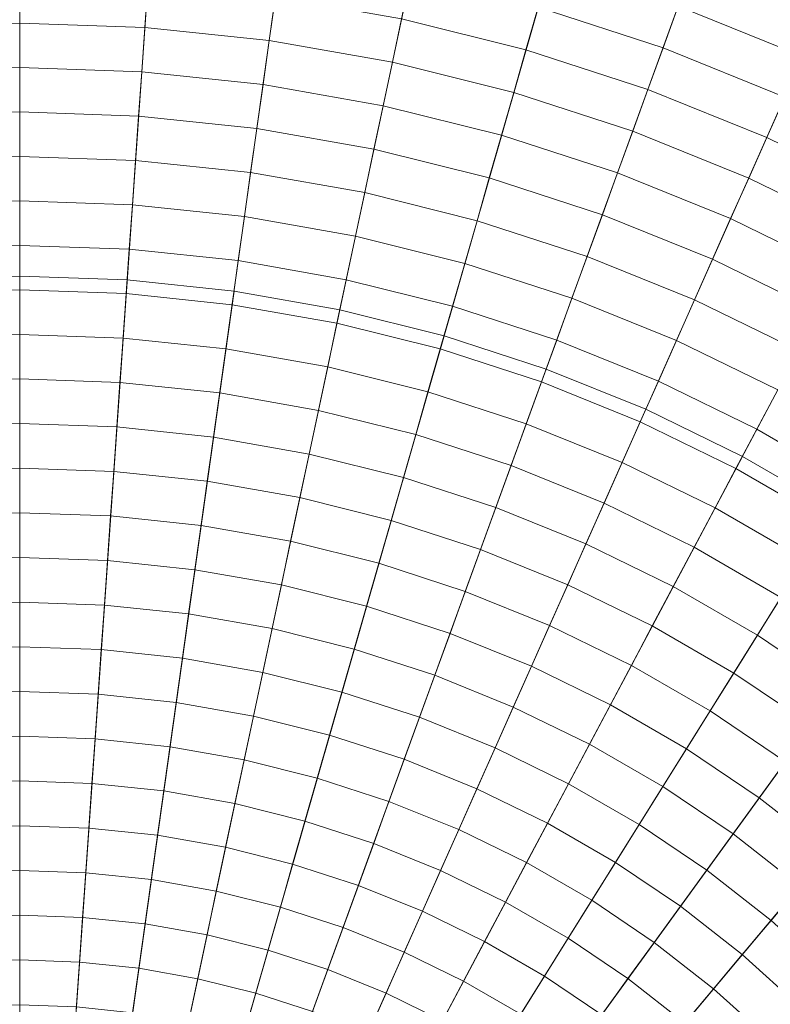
# Model space of a CAD drawing. Header units: centimetres. Extents: x -3.01 to 4.18, y -6.48 to 0.72.
# Tile 242 of 256: x 0.59 to 1.07, y -2.35 to -1.72. Entities that reach past the tile are written whole.
import ezdxf

# ---------------------------------------------------------------- set-up
doc = ezdxf.new("R2010")
doc.units = ezdxf.units.CM
doc.header["$LTSCALE"] = 2.54
doc.layers.add('Lucido design-1', color=7, linetype='Continuous')

# ---------------------------------------------------------------- blocks, each defined once
blk = doc.blocks.new('Gruppo-1')
at = {"color": 142, "linetype": 'Continuous', "lineweight": 9}
for points in [[(0.58636, -1.88146, -14.60843), (0.51664, -1.8839, -14.60843), (0.58636, -2.8809, -14.60843), (0.58636, -1.88146, -14.60843)], [(0.58636, -1.88146, -13.70118), (0.51664, -1.8839, -13.70118), (0.51664, -1.8839, -14.60843), (0.58636, -1.88146, -14.60843), (0.58636, -1.88146, -13.70118)], [(0.58636, -2.8809, -13.70118), (0.51664, -1.8839, -13.70118), (0.58636, -1.88146, -13.70118), (0.58636, -2.8809, -13.70118)], [(0.65608, -1.8839, -14.60843), (0.58636, -1.88146, -14.60843), (0.58636, -2.8809, -14.60843), (0.65608, -1.8839, -14.60843)], [(0.65608, -1.8839, -13.70118), (0.58636, -1.88146, -13.70118), (0.58636, -1.88146, -14.60843), (0.65608, -1.8839, -14.60843), (0.65608, -1.8839, -13.70118)], [(0.58636, -2.8809, -13.70118), (0.58636, -1.88146, -13.70118), (0.65608, -1.8839, -13.70118), (0.58636, -2.8809, -13.70118)], [(0.72546, -1.89119, -14.60843), (0.65608, -1.8839, -14.60843), (0.58636, -2.8809, -14.60843), (0.72546, -1.89119, -14.60843)], [(0.58636, -2.8809, -13.70118), (0.65608, -1.8839, -13.70118), (0.72546, -1.89119, -13.70118), (0.58636, -2.8809, -13.70118)], [(0.72546, -1.89119, -13.70118), (0.65608, -1.8839, -13.70118), (0.65608, -1.8839, -14.60843), (0.72546, -1.89119, -14.60843), (0.72546, -1.89119, -13.70118)], [(0.79416, -1.9033, -14.60843), (0.72546, -1.89119, -14.60843), (0.58636, -2.8809, -14.60843), (0.79416, -1.9033, -14.60843)], [(0.58636, -2.8809, -13.70118), (0.72546, -1.89119, -13.70118), (0.79416, -1.9033, -13.70118), (0.58636, -2.8809, -13.70118)], [(0.79416, -1.9033, -13.70118), (0.72546, -1.89119, -13.70118), (0.72546, -1.89119, -14.60843), (0.79416, -1.9033, -14.60843), (0.79416, -1.9033, -13.70118)], [(0.86184, -1.92018, -14.60843), (0.79416, -1.9033, -14.60843), (0.58636, -2.8809, -14.60843), (0.86184, -1.92018, -14.60843)], [(0.58636, -2.8809, -13.70118), (0.79416, -1.9033, -13.70118), (0.86184, -1.92018, -13.70118), (0.58636, -2.8809, -13.70118)], [(0.86184, -1.92018, -13.70118), (0.79416, -1.9033, -13.70118), (0.79416, -1.9033, -14.60843), (0.86184, -1.92018, -14.60843), (0.86184, -1.92018, -13.70118)], [(0.92819, -1.94174, -14.60843), (0.86184, -1.92018, -14.60843), (0.58636, -2.8809, -14.60843), (0.92819, -1.94174, -14.60843)], [(0.58636, -2.8809, -13.70118), (0.86184, -1.92018, -13.70118), (0.92819, -1.94174, -13.70118), (0.58636, -2.8809, -13.70118)], [(0.92819, -1.94174, -13.70118), (0.86184, -1.92018, -13.70118), (0.86184, -1.92018, -14.60843), (0.92819, -1.94174, -14.60843), (0.92819, -1.94174, -13.70118)], [(0.99287, -1.96787, -14.60843), (0.92819, -1.94174, -14.60843), (0.58636, -2.8809, -14.60843), (0.99287, -1.96787, -14.60843)], [(0.58636, -2.8809, -13.70118), (0.92819, -1.94174, -13.70118), (0.99287, -1.96787, -13.70118), (0.58636, -2.8809, -13.70118)], [(0.99287, -1.96787, -13.70118), (0.92819, -1.94174, -13.70118), (0.92819, -1.94174, -14.60843), (0.99287, -1.96787, -14.60843), (0.99287, -1.96787, -13.70118)], [(1.05557, -1.99845, -14.60843), (0.99287, -1.96787, -14.60843), (0.58636, -2.8809, -14.60843), (1.05557, -1.99845, -14.60843)], [(0.58636, -2.8809, -13.70118), (0.99287, -1.96787, -13.70118), (1.05557, -1.99845, -13.70118), (0.58636, -2.8809, -13.70118)], [(1.05557, -1.99845, -13.70118), (0.99287, -1.96787, -13.70118), (0.99287, -1.96787, -14.60843), (1.05557, -1.99845, -14.60843), (1.05557, -1.99845, -13.70118)], [(1.11598, -2.03333, -14.60843), (1.05557, -1.99845, -14.60843), (0.58636, -2.8809, -14.60843), (1.11598, -2.03333, -14.60843)], [(0.58636, -2.8809, -13.70118), (1.05557, -1.99845, -13.70118), (1.11598, -2.03333, -13.70118), (0.58636, -2.8809, -13.70118)], [(1.11598, -2.03333, -13.70118), (1.05557, -1.99845, -13.70118), (1.05557, -1.99845, -14.60843), (1.11598, -2.03333, -14.60843), (1.11598, -2.03333, -13.70118)], [(1.17381, -2.07234, -14.60843), (1.11598, -2.03333, -14.60843), (0.58636, -2.8809, -14.60843), (1.17381, -2.07234, -14.60843)], [(0.58636, -2.8809, -13.70118), (1.11598, -2.03333, -13.70118), (1.17381, -2.07234, -13.70118), (0.58636, -2.8809, -13.70118)], [(1.22879, -2.11529, -14.60843), (1.17381, -2.07234, -14.60843), (0.58636, -2.8809, -14.60843), (1.22879, -2.11529, -14.60843)], [(0.58636, -2.8809, -13.70118), (1.17381, -2.07234, -13.70118), (1.22879, -2.11529, -13.70118), (0.58636, -2.8809, -13.70118)], [(1.28063, -2.16196, -14.60843), (1.22879, -2.11529, -14.60843), (0.58636, -2.8809, -14.60843), (1.28063, -2.16196, -14.60843)], [(0.58636, -2.8809, -13.70118), (1.22879, -2.11529, -13.70118), (1.28063, -2.16196, -13.70118), (0.58636, -2.8809, -13.70118)]]:
    blk.add_polyline3d(points, dxfattribs=at)
for points in [[(0.58636, 0.71773, -13.70234), (0.33533, 0.70896, -13.70234), (0.58621, -2.87874, -13.70234), (0.58636, -2.87874, -13.70234)], [(0.83739, 0.70896, -13.70234), (0.58636, 0.71773, -13.70234), (0.58636, -2.87874, -13.70234), (0.58651, -2.87874, -13.70234)], [(1.08719, 0.68271, -13.70234), (0.83739, 0.70896, -13.70234), (0.58651, -2.87874, -13.70234), (0.58666, -2.87876, -13.70234)], [(1.33456, 0.63909, -13.70234), (1.08719, 0.68271, -13.70234), (0.58666, -2.87876, -13.70234), (0.58681, -2.87878, -13.70234)], [(1.57828, 0.57832, -13.70234), (1.33456, 0.63909, -13.70234), (0.58681, -2.87878, -13.70234), (0.58696, -2.87882, -13.70234)], [(1.81716, 0.5007, -13.70234), (1.57828, 0.57832, -13.70234), (0.58696, -2.87882, -13.70234), (0.5871, -2.87887, -13.70234)], [(2.05005, 0.40661, -13.70234), (1.81716, 0.5007, -13.70234), (0.5871, -2.87887, -13.70234), (0.58724, -2.87892, -13.70234)], [(2.27581, 0.2965, -13.70234), (2.05005, 0.40661, -13.70234), (0.58724, -2.87892, -13.70234), (0.58738, -2.87899, -13.70234)], [(2.49334, 0.17091, -13.70234), (2.27581, 0.2965, -13.70234), (0.58738, -2.87899, -13.70234), (0.58751, -2.87906, -13.70234)], [(2.70158, 0.03045, -13.70234), (2.49334, 0.17091, -13.70234), (0.58751, -2.87906, -13.70234), (0.58763, -2.87915, -13.70234)], [(2.89951, -0.12419, -13.70234), (2.70158, 0.03045, -13.70234), (0.58763, -2.87915, -13.70234), (0.58775, -2.87924, -13.70234)], [(3.08618, -0.29226, -13.70234), (2.89951, -0.12419, -13.70234), (0.58775, -2.87924, -13.70234), (0.58786, -2.87934, -13.70234)], [(3.26066, -0.47295, -13.70234), (3.08618, -0.29226, -13.70234), (0.58786, -2.87934, -13.70234), (0.58797, -2.87945, -13.70234)], [(3.42212, -0.66536, -13.70234), (3.26066, -0.47295, -13.70234), (0.58797, -2.87945, -13.70234), (0.58806, -2.87957, -13.70234)], [(3.56976, -0.86857, -13.70234), (3.42212, -0.66536, -13.70234), (0.58806, -2.87957, -13.70234), (0.58815, -2.87969, -13.70234)], [(3.70286, -1.08159, -13.70234), (3.56976, -0.86857, -13.70234), (0.58815, -2.87969, -13.70234), (0.58823, -2.87982, -13.70234)], [(3.82078, -1.30336, -13.70234), (3.70286, -1.08159, -13.70234), (0.58823, -2.87982, -13.70234), (0.5883, -2.87995, -13.70234)], [(3.92295, -1.53283, -13.70234), (3.82078, -1.30336, -13.70234), (0.5883, -2.87995, -13.70234), (0.58837, -2.88009, -13.70234)], [(4.00886, -1.76886, -13.70234), (3.92295, -1.53283, -13.70234), (0.58837, -2.88009, -13.70234), (0.58842, -2.88023, -13.70234)], [(1.00405, -1.73331, -12.70526), (0.92298, -1.70697, -12.70526), (0.93091, -1.67932, -12.71011), (1.01389, -1.70628, -12.71011)], [(1.09478, -1.73896, -12.71011), (1.01389, -1.70628, -12.71011), (1.02372, -1.67926, -12.71507), (1.10648, -1.7127, -12.71507)], [(0.91504, -1.73465, -12.70051), (0.83428, -1.71451, -12.70051), (0.84027, -1.68635, -12.70526), (0.92298, -1.70697, -12.70526)], [(0.58636, -1.71725, -12.69585), (0.50519, -1.72009, -12.69585), (0.50318, -1.69136, -12.70051), (0.58636, -1.68845, -12.70051)], [(0.66753, -1.72009, -12.69585), (0.58636, -1.71725, -12.69585), (0.58636, -1.68845, -12.70051), (0.66954, -1.69136, -12.70051)], [(0.74831, -1.72858, -12.69585), (0.66753, -1.72009, -12.69585), (0.66954, -1.69136, -12.70051), (0.75232, -1.70006, -12.70051)], [(0.8283, -1.74268, -12.69585), (0.74831, -1.72858, -12.69585), (0.75232, -1.70006, -12.70051), (0.83428, -1.71451, -12.70051)], [(0.9942, -1.76037, -12.70051), (0.91504, -1.73465, -12.70051), (0.92298, -1.70697, -12.70526), (1.00405, -1.73331, -12.70526)], [(1.08308, -1.76525, -12.70526), (1.00405, -1.73331, -12.70526), (1.01389, -1.70628, -12.71011), (1.09478, -1.73896, -12.71011)], [(0.58636, -1.74607, -12.6913), (0.5072, -1.74884, -12.6913), (0.50519, -1.72009, -12.69585), (0.58636, -1.71725, -12.69585)], [(0.66552, -1.74884, -12.6913), (0.58636, -1.74607, -12.6913), (0.58636, -1.71725, -12.69585), (0.66753, -1.72009, -12.69585)], [(0.9071, -1.76233, -12.69585), (0.8283, -1.74268, -12.69585), (0.83428, -1.71451, -12.70051), (0.91504, -1.73465, -12.70051)], [(0.7443, -1.75712, -12.6913), (0.66552, -1.74884, -12.6913), (0.66753, -1.72009, -12.69585), (0.74831, -1.72858, -12.69585)], [(0.8223, -1.77087, -12.6913), (0.7443, -1.75712, -12.6913), (0.74831, -1.72858, -12.69585), (0.8283, -1.74268, -12.69585)], [(0.98435, -1.78743, -12.69585), (0.9071, -1.76233, -12.69585), (0.91504, -1.73465, -12.70051), (0.9942, -1.76037, -12.70051)], [(1.07137, -1.79154, -12.70051), (0.9942, -1.76037, -12.70051), (1.00405, -1.73331, -12.70526), (1.08308, -1.76525, -12.70526)], [(0.89916, -1.79003, -12.6913), (0.8223, -1.77087, -12.6913), (0.8283, -1.74268, -12.69585), (0.9071, -1.76233, -12.69585)], [(0.58636, -1.77491, -12.68685), (0.50921, -1.7776, -12.68685), (0.5072, -1.74884, -12.6913), (0.58636, -1.74607, -12.6913)], [(0.66351, -1.7776, -12.68685), (0.58636, -1.77491, -12.68685), (0.58636, -1.74607, -12.6913), (0.66552, -1.74884, -12.6913)], [(0.74029, -1.78567, -12.68685), (0.66351, -1.7776, -12.68685), (0.66552, -1.74884, -12.6913), (0.7443, -1.75712, -12.6913)], [(0.81631, -1.79908, -12.68685), (0.74029, -1.78567, -12.68685), (0.7443, -1.75712, -12.6913), (0.8223, -1.77087, -12.6913)], [(0.97449, -1.81451, -12.6913), (0.89916, -1.79003, -12.6913), (0.9071, -1.76233, -12.69585), (0.98435, -1.78743, -12.69585)], [(1.05966, -1.81786, -12.69585), (0.98435, -1.78743, -12.69585), (0.9942, -1.76037, -12.70051), (1.07137, -1.79154, -12.70051)], [(4.07809, -2.01031, -13.70234), (4.00886, -1.76886, -13.70234), (0.58842, -2.88023, -13.70234), (0.58846, -2.88038, -13.70234)], [(1.14618, -1.82803, -12.70051), (1.07137, -1.79154, -12.70051), (1.08308, -1.76525, -12.70526), (1.1597, -1.80261, -12.70526)], [(0.58636, -1.80376, -12.68249), (0.51122, -1.80638, -12.68249), (0.50921, -1.7776, -12.68685), (0.58636, -1.77491, -12.68685)], [(0.6615, -1.80638, -12.68249), (0.58636, -1.80376, -12.68249), (0.58636, -1.77491, -12.68685), (0.66351, -1.7776, -12.68685)], [(0.89121, -1.81775, -12.68685), (0.81631, -1.79908, -12.68685), (0.8223, -1.77087, -12.6913), (0.89916, -1.79003, -12.6913)], [(0.73627, -1.81424, -12.68249), (0.6615, -1.80638, -12.68249), (0.66351, -1.7776, -12.68685), (0.74029, -1.78567, -12.68685)], [(0.81031, -1.82729, -12.68249), (0.73627, -1.81424, -12.68249), (0.74029, -1.78567, -12.68685), (0.81631, -1.79908, -12.68685)], [(1.04794, -1.84418, -12.6913), (0.97449, -1.81451, -12.6913), (0.98435, -1.78743, -12.69585), (1.05966, -1.81786, -12.69585)], [(0.96463, -1.84161, -12.68685), (0.89121, -1.81775, -12.68685), (0.89916, -1.79003, -12.6913), (0.97449, -1.81451, -12.6913)], [(1.13266, -1.85346, -12.69585), (1.05966, -1.81786, -12.69585), (1.07137, -1.79154, -12.70051), (1.14618, -1.82803, -12.70051)], [(0.88326, -1.84548, -12.68249), (0.81031, -1.82729, -12.68249), (0.81631, -1.79908, -12.68685), (0.89121, -1.81775, -12.68685)], [(0.58636, -1.83262, -12.67824), (0.51324, -1.83517, -12.67824), (0.51122, -1.80638, -12.68249), (0.58636, -1.80376, -12.68249)], [(0.65949, -1.83517, -12.67824), (0.58636, -1.83262, -12.67824), (0.58636, -1.80376, -12.68249), (0.6615, -1.80638, -12.68249)], [(0.73225, -1.84282, -12.67824), (0.65949, -1.83517, -12.67824), (0.6615, -1.80638, -12.68249), (0.73627, -1.81424, -12.68249)], [(0.80431, -1.85553, -12.67824), (0.73225, -1.84282, -12.67824), (0.73627, -1.81424, -12.68249), (0.81031, -1.82729, -12.68249)], [(1.03621, -1.87052, -12.68685), (0.96463, -1.84161, -12.68685), (0.97449, -1.81451, -12.6913), (1.04794, -1.84418, -12.6913)], [(0.95477, -1.86872, -12.68249), (0.88326, -1.84548, -12.68249), (0.89121, -1.81775, -12.68685), (0.96463, -1.84161, -12.68685)], [(1.11913, -1.87891, -12.6913), (1.04794, -1.84418, -12.6913), (1.05966, -1.81786, -12.69585), (1.13266, -1.85346, -12.69585)], [(0.87531, -1.87323, -12.67824), (0.80431, -1.85553, -12.67824), (0.81031, -1.82729, -12.68249), (0.88326, -1.84548, -12.68249)], [(0.58636, -1.8615, -12.67409), (0.51525, -1.86398, -12.67409), (0.51324, -1.83517, -12.67824), (0.58636, -1.83262, -12.67824)], [(0.65747, -1.86398, -12.67409), (0.58636, -1.8615, -12.67409), (0.58636, -1.83262, -12.67824), (0.65949, -1.83517, -12.67824)], [(0.72823, -1.87142, -12.67409), (0.65747, -1.86398, -12.67409), (0.65949, -1.83517, -12.67824), (0.73225, -1.84282, -12.67824)], [(0.79831, -1.88378, -12.67409), (0.72823, -1.87142, -12.67409), (0.73225, -1.84282, -12.67824), (0.80431, -1.85553, -12.67824)], [(0.94489, -1.89584, -12.67824), (0.87531, -1.87323, -12.67824), (0.88326, -1.84548, -12.68249), (0.95477, -1.86872, -12.68249)], [(1.02447, -1.89688, -12.68249), (0.95477, -1.86872, -12.68249), (0.96463, -1.84161, -12.68685), (1.03621, -1.87052, -12.68685)], [(1.10559, -1.90437, -12.68685), (1.03621, -1.87052, -12.68685), (1.04794, -1.84418, -12.6913), (1.11913, -1.87891, -12.6913)], [(0.86735, -1.90099, -12.67409), (0.79831, -1.88378, -12.67409), (0.80431, -1.85553, -12.67824), (0.87531, -1.87323, -12.67824)], [(0.58636, -1.89039, -12.67003), (0.51727, -1.89281, -12.67003), (0.51525, -1.86398, -12.67409), (0.58636, -1.8615, -12.67409)], [(0.65546, -1.89281, -12.67003), (0.58636, -1.89039, -12.67003), (0.58636, -1.8615, -12.67409), (0.65747, -1.86398, -12.67409)], [(0.72421, -1.90003, -12.67003), (0.65546, -1.89281, -12.67003), (0.65747, -1.86398, -12.67409), (0.72823, -1.87142, -12.67409)], [(0.7923, -1.91204, -12.67003), (0.72421, -1.90003, -12.67003), (0.72823, -1.87142, -12.67409), (0.79831, -1.88378, -12.67409)], [(1.01273, -1.92325, -12.67824), (0.94489, -1.89584, -12.67824), (0.95477, -1.86872, -12.68249), (1.02447, -1.89688, -12.68249)], [(1.09205, -1.92984, -12.68249), (1.02447, -1.89688, -12.68249), (1.03621, -1.87052, -12.68685), (1.10559, -1.90437, -12.68685)], [(0.93502, -1.92298, -12.67409), (0.86735, -1.90099, -12.67409), (0.87531, -1.87323, -12.67824), (0.94489, -1.89584, -12.67824)], [(0.85938, -1.92876, -12.67003), (0.7923, -1.91204, -12.67003), (0.79831, -1.88378, -12.67409), (0.86735, -1.90099, -12.67409)], [(0.58636, -1.9193, -12.66608), (0.51928, -1.92164, -12.66608), (0.51727, -1.89281, -12.67003), (0.58636, -1.89039, -12.67003)], [(0.65344, -1.92164, -12.66608), (0.58636, -1.9193, -12.66608), (0.58636, -1.89039, -12.67003), (0.65546, -1.89281, -12.67003)], [(0.72019, -1.92866, -12.66608), (0.65344, -1.92164, -12.66608), (0.65546, -1.89281, -12.67003), (0.72421, -1.90003, -12.67003)], [(1.00099, -1.94963, -12.67409), (0.93502, -1.92298, -12.67409), (0.94489, -1.89584, -12.67824), (1.01273, -1.92325, -12.67824)], [(1.0785, -1.95532, -12.67824), (1.01273, -1.92325, -12.67824), (1.02447, -1.89688, -12.68249), (1.09205, -1.92984, -12.68249)], [(0.78629, -1.94031, -12.66608), (0.72019, -1.92866, -12.66608), (0.72421, -1.90003, -12.67003), (0.7923, -1.91204, -12.67003)], [(0.92513, -1.95013, -12.67003), (0.85938, -1.92876, -12.67003), (0.86735, -1.90099, -12.67409), (0.93502, -1.92298, -12.67409)], [(0.85141, -1.95655, -12.66608), (0.78629, -1.94031, -12.66608), (0.7923, -1.91204, -12.67003), (0.85938, -1.92876, -12.67003)], [(0.58636, -1.94822, -12.66223), (0.5213, -1.95049, -12.66223), (0.51928, -1.92164, -12.66608), (0.58636, -1.9193, -12.66608)], [(0.65142, -1.95049, -12.66223), (0.58636, -1.94822, -12.66223), (0.58636, -1.9193, -12.66608), (0.65344, -1.92164, -12.66608)], [(0.71616, -1.9573, -12.66223), (0.65142, -1.95049, -12.66223), (0.65344, -1.92164, -12.66608), (0.72019, -1.92866, -12.66608)], [(0.98924, -1.97603, -12.67003), (0.92513, -1.95013, -12.67003), (0.93502, -1.92298, -12.67409), (1.00099, -1.94963, -12.67409)], [(1.06494, -1.98082, -12.67409), (1.00099, -1.94963, -12.67409), (1.01273, -1.92325, -12.67824), (1.0785, -1.95532, -12.67824)], [(0.78028, -1.9686, -12.66223), (0.71616, -1.9573, -12.66223), (0.72019, -1.92866, -12.66608), (0.78629, -1.94031, -12.66608)], [(0.91525, -1.97729, -12.66608), (0.85141, -1.95655, -12.66608), (0.85938, -1.92876, -12.67003), (0.92513, -1.95013, -12.67003)], [(0.84344, -1.98435, -12.66223), (0.78028, -1.9686, -12.66223), (0.78629, -1.94031, -12.66608), (0.85141, -1.95655, -12.66608)], [(0.58636, -1.97715, -12.65847), (0.52332, -1.97936, -12.65847), (0.5213, -1.95049, -12.66223), (0.58636, -1.94822, -12.66223)], [(0.6494, -1.97936, -12.65847), (0.58636, -1.97715, -12.65847), (0.58636, -1.94822, -12.66223), (0.65142, -1.95049, -12.66223)], [(0.71214, -1.98595, -12.65847), (0.6494, -1.97936, -12.65847), (0.65142, -1.95049, -12.66223), (0.71616, -1.9573, -12.66223)], [(0.97748, -2.00243, -12.66608), (0.91525, -1.97729, -12.66608), (0.92513, -1.95013, -12.67003), (0.98924, -1.97603, -12.67003)], [(1.05138, -2.00633, -12.67003), (0.98924, -1.97603, -12.67003), (1.00099, -1.94963, -12.67409), (1.06494, -1.98082, -12.67409)], [(0.77426, -1.9969, -12.65847), (0.71214, -1.98595, -12.65847), (0.71616, -1.9573, -12.66223), (0.78028, -1.9686, -12.66223)], [(0.90536, -2.00447, -12.66223), (0.84344, -1.98435, -12.66223), (0.85141, -1.95655, -12.66608), (0.91525, -1.97729, -12.66608)], [(1.12656, -2.0164, -12.67409), (1.06494, -1.98082, -12.67409), (1.0785, -1.95532, -12.67824), (1.14186, -1.99191, -12.67824)], [(0.83547, -2.01216, -12.65847), (0.77426, -1.9969, -12.65847), (0.78028, -1.9686, -12.66223), (0.84344, -1.98435, -12.66223)], [(0.58636, -2.0061, -12.65482), (0.52534, -2.00823, -12.65482), (0.52332, -1.97936, -12.65847), (0.58636, -1.97715, -12.65847)], [(0.64738, -2.00823, -12.65482), (0.58636, -2.0061, -12.65482), (0.58636, -1.97715, -12.65847), (0.6494, -1.97936, -12.65847)], [(0.70811, -2.01461, -12.65482), (0.64738, -2.00823, -12.65482), (0.6494, -1.97936, -12.65847), (0.71214, -1.98595, -12.65847)], [(0.96572, -2.02885, -12.66223), (0.90536, -2.00447, -12.66223), (0.91525, -1.97729, -12.66608), (0.97748, -2.00243, -12.66608)], [(1.0378, -2.03186, -12.66608), (0.97748, -2.00243, -12.66608), (0.98924, -1.97603, -12.67003), (1.05138, -2.00633, -12.67003)], [(0.76824, -2.02522, -12.65482), (0.70811, -2.01461, -12.65482), (0.71214, -1.98595, -12.65847), (0.77426, -1.9969, -12.65847)], [(0.89546, -2.03166, -12.65847), (0.83547, -2.01216, -12.65847), (0.84344, -1.98435, -12.66223), (0.90536, -2.00447, -12.66223)], [(1.11125, -2.0409, -12.67003), (1.05138, -2.00633, -12.67003), (1.06494, -1.98082, -12.67409), (1.12656, -2.0164, -12.67409)], [(0.82749, -2.03999, -12.65482), (0.76824, -2.02522, -12.65482), (0.77426, -1.9969, -12.65847), (0.83547, -2.01216, -12.65847)], [(0.58636, -2.03506, -12.65127), (0.52736, -2.03712, -12.65127), (0.52534, -2.00823, -12.65482), (0.58636, -2.0061, -12.65482)], [(0.64536, -2.03712, -12.65127), (0.58636, -2.03506, -12.65127), (0.58636, -2.0061, -12.65482), (0.64738, -2.00823, -12.65482)], [(0.95395, -2.05529, -12.65847), (0.89546, -2.03166, -12.65847), (0.90536, -2.00447, -12.66223), (0.96572, -2.02885, -12.66223)], [(1.02423, -2.05739, -12.66223), (0.96572, -2.02885, -12.66223), (0.97748, -2.00243, -12.66608), (1.0378, -2.03186, -12.66608)], [(4.13032, -2.256, -13.70234), (4.07809, -2.01031, -13.70234), (0.58846, -2.88038, -13.70234), (0.58849, -2.88052, -13.70234)], [(0.70408, -2.04329, -12.65127), (0.64536, -2.03712, -12.65127), (0.64738, -2.00823, -12.65482), (0.70811, -2.01461, -12.65482)], [(0.88556, -2.05886, -12.65482), (0.82749, -2.03999, -12.65482), (0.83547, -2.01216, -12.65847), (0.89546, -2.03166, -12.65847)], [(1.09593, -2.06542, -12.66608), (1.0378, -2.03186, -12.66608), (1.05138, -2.00633, -12.67003), (1.11125, -2.0409, -12.67003)], [(0.76222, -2.05354, -12.65127), (0.70408, -2.04329, -12.65127), (0.70811, -2.01461, -12.65482), (0.76824, -2.02522, -12.65482)], [(0.81951, -2.06783, -12.65127), (0.76222, -2.05354, -12.65127), (0.76824, -2.02522, -12.65482), (0.82749, -2.03999, -12.65482)], [(0.94217, -2.08173, -12.65482), (0.88556, -2.05886, -12.65482), (0.89546, -2.03166, -12.65847), (0.95395, -2.05529, -12.65847)], [(1.01064, -2.08294, -12.65847), (0.95395, -2.05529, -12.65847), (0.96572, -2.02885, -12.66223), (1.02423, -2.05739, -12.66223)], [(1.08061, -2.08994, -12.66223), (1.02423, -2.05739, -12.66223), (1.0378, -2.03186, -12.66608), (1.09593, -2.06542, -12.66608)], [(0.58636, -2.06403, -12.64782), (0.52938, -2.06602, -12.64782), (0.52736, -2.03712, -12.65127), (0.58636, -2.03506, -12.65127)], [(0.64334, -2.06602, -12.64782), (0.58636, -2.06403, -12.64782), (0.58636, -2.03506, -12.65127), (0.64536, -2.03712, -12.65127)], [(0.70005, -2.07198, -12.64782), (0.64334, -2.06602, -12.64782), (0.64536, -2.03712, -12.65127), (0.70408, -2.04329, -12.65127)], [(0.7562, -2.08188, -12.64782), (0.70005, -2.07198, -12.64782), (0.70408, -2.04329, -12.65127), (0.76222, -2.05354, -12.65127)], [(0.87565, -2.08607, -12.65127), (0.81951, -2.06783, -12.65127), (0.82749, -2.03999, -12.65482), (0.88556, -2.05886, -12.65482)], [(0.81152, -2.09567, -12.64782), (0.7562, -2.08188, -12.64782), (0.76222, -2.05354, -12.65127), (0.81951, -2.06783, -12.65127)], [(0.99705, -2.1085, -12.65482), (0.94217, -2.08173, -12.65482), (0.95395, -2.05529, -12.65847), (1.01064, -2.08294, -12.65847)], [(1.06527, -2.11448, -12.65847), (1.01064, -2.08294, -12.65847), (1.02423, -2.05739, -12.66223), (1.08061, -2.08994, -12.66223)], [(0.93039, -2.10819, -12.65127), (0.87565, -2.08607, -12.65127), (0.88556, -2.05886, -12.65482), (0.94217, -2.08173, -12.65482)], [(0.58636, -2.09301, -12.64447), (0.5314, -2.09493, -12.64447), (0.52938, -2.06602, -12.64782), (0.58636, -2.06403, -12.64782)], [(0.64132, -2.09493, -12.64447), (0.58636, -2.09301, -12.64447), (0.58636, -2.06403, -12.64782), (0.64334, -2.06602, -12.64782)], [(0.69601, -2.10068, -12.64447), (0.64132, -2.09493, -12.64447), (0.64334, -2.06602, -12.64782), (0.70005, -2.07198, -12.64782)], [(0.86575, -2.11329, -12.64782), (0.81152, -2.09567, -12.64782), (0.81951, -2.06783, -12.65127), (0.87565, -2.08607, -12.65127)], [(0.75017, -2.11023, -12.64447), (0.69601, -2.10068, -12.64447), (0.70005, -2.07198, -12.64782), (0.7562, -2.08188, -12.64782)], [(0.80353, -2.12353, -12.64447), (0.75017, -2.11023, -12.64447), (0.7562, -2.08188, -12.64782), (0.81152, -2.09567, -12.64782)], [(0.98346, -2.13407, -12.65127), (0.93039, -2.10819, -12.65127), (0.94217, -2.08173, -12.65482), (0.99705, -2.1085, -12.65482)], [(1.04993, -2.13903, -12.65482), (0.99705, -2.1085, -12.65482), (1.01064, -2.08294, -12.65847), (1.06527, -2.11448, -12.65847)], [(0.91861, -2.13465, -12.64782), (0.86575, -2.11329, -12.64782), (0.87565, -2.08607, -12.65127), (0.93039, -2.10819, -12.65127)], [(0.58636, -2.12201, -12.64122), (0.53342, -2.12386, -12.64122), (0.5314, -2.09493, -12.64447), (0.58636, -2.09301, -12.64447)], [(0.6393, -2.12386, -12.64122), (0.58636, -2.12201, -12.64122), (0.58636, -2.09301, -12.64447), (0.64132, -2.09493, -12.64447)], [(0.69198, -2.12939, -12.64122), (0.6393, -2.12386, -12.64122), (0.64132, -2.09493, -12.64447), (0.69601, -2.10068, -12.64447)], [(0.85583, -2.14053, -12.64447), (0.80353, -2.12353, -12.64447), (0.81152, -2.09567, -12.64782), (0.86575, -2.11329, -12.64782)], [(1.11757, -2.14975, -12.65847), (1.06527, -2.11448, -12.65847), (1.08061, -2.08994, -12.66223), (1.13458, -2.12635, -12.66223)], [(0.74414, -2.13859, -12.64122), (0.69198, -2.12939, -12.64122), (0.69601, -2.10068, -12.64447), (0.75017, -2.11023, -12.64447)], [(0.96986, -2.15965, -12.64782), (0.91861, -2.13465, -12.64782), (0.93039, -2.10819, -12.65127), (0.98346, -2.13407, -12.65127)], [(1.03459, -2.16359, -12.65127), (0.98346, -2.13407, -12.65127), (0.99705, -2.1085, -12.65482), (1.04993, -2.13903, -12.65482)], [(0.79554, -2.15141, -12.64122), (0.74414, -2.13859, -12.64122), (0.75017, -2.11023, -12.64447), (0.80353, -2.12353, -12.64447)], [(0.90682, -2.16113, -12.64447), (0.85583, -2.14053, -12.64447), (0.86575, -2.11329, -12.64782), (0.91861, -2.13465, -12.64782)], [(1.10055, -2.17317, -12.65482), (1.04993, -2.13903, -12.65482), (1.06527, -2.11448, -12.65847), (1.11757, -2.14975, -12.65847)], [(0.58636, -2.15101, -12.63807), (0.53545, -2.15279, -12.63807), (0.53342, -2.12386, -12.64122), (0.58636, -2.12201, -12.64122)], [(0.63728, -2.15279, -12.63807), (0.58636, -2.15101, -12.63807), (0.58636, -2.12201, -12.64122), (0.6393, -2.12386, -12.64122)], [(0.68794, -2.15812, -12.63807), (0.63728, -2.15279, -12.63807), (0.6393, -2.12386, -12.64122), (0.69198, -2.12939, -12.64122)], [(0.84592, -2.16777, -12.64122), (0.79554, -2.15141, -12.64122), (0.80353, -2.12353, -12.64447), (0.85583, -2.14053, -12.64447)], [(0.73811, -2.16696, -12.63807), (0.68794, -2.15812, -12.63807), (0.69198, -2.12939, -12.64122), (0.74414, -2.13859, -12.64122)], [(1.01923, -2.18816, -12.64782), (0.96986, -2.15965, -12.64782), (0.98346, -2.13407, -12.65127), (1.03459, -2.16359, -12.65127)], [(0.78754, -2.17929, -12.63807), (0.73811, -2.16696, -12.63807), (0.74414, -2.13859, -12.64122), (0.79554, -2.15141, -12.64122)], [(0.95625, -2.18524, -12.64447), (0.90682, -2.16113, -12.64447), (0.91861, -2.13465, -12.64782), (0.96986, -2.15965, -12.64782)], [(1.08353, -2.1966, -12.65127), (1.03459, -2.16359, -12.65127), (1.04993, -2.13903, -12.65482), (1.10055, -2.17317, -12.65482)], [(0.89503, -2.18762, -12.64122), (0.84592, -2.16777, -12.64122), (0.85583, -2.14053, -12.64447), (0.90682, -2.16113, -12.64447)], [(0.58636, -2.18003, -12.63502), (0.53747, -2.18174, -12.63502), (0.53545, -2.15279, -12.63807), (0.58636, -2.15101, -12.63807)], [(0.63525, -2.18174, -12.63502), (0.58636, -2.18003, -12.63502), (0.58636, -2.15101, -12.63807), (0.63728, -2.15279, -12.63807)], [(0.6839, -2.18685, -12.63502), (0.63525, -2.18174, -12.63502), (0.63728, -2.15279, -12.63807), (0.68794, -2.15812, -12.63807)], [(0.836, -2.19503, -12.63807), (0.78754, -2.17929, -12.63807), (0.79554, -2.15141, -12.64122), (0.84592, -2.16777, -12.64122)], [(0.73208, -2.19535, -12.63502), (0.6839, -2.18685, -12.63502), (0.68794, -2.15812, -12.63807), (0.73811, -2.16696, -12.63807)], [(1.00388, -2.21273, -12.64447), (0.95625, -2.18524, -12.64447), (0.96986, -2.15965, -12.64782), (1.01923, -2.18816, -12.64782)], [(0.94264, -2.21084, -12.64122), (0.89503, -2.18762, -12.64122), (0.90682, -2.16113, -12.64447), (0.95625, -2.18524, -12.64447)], [(1.0665, -2.22004, -12.64782), (1.01923, -2.18816, -12.64782), (1.03459, -2.16359, -12.65127), (1.08353, -2.1966, -12.65127)], [(0.77955, -2.20718, -12.63502), (0.73208, -2.19535, -12.63502), (0.73811, -2.16696, -12.63807), (0.78754, -2.17929, -12.63807)], [(0.88323, -2.21412, -12.63807), (0.836, -2.19503, -12.63807), (0.84592, -2.16777, -12.64122), (0.89503, -2.18762, -12.64122)], [(0.58636, -2.20906, -12.63207), (0.5395, -2.21069, -12.63207), (0.53747, -2.18174, -12.63502), (0.58636, -2.18003, -12.63502)], [(0.63323, -2.21069, -12.63207), (0.58636, -2.20906, -12.63207), (0.58636, -2.18003, -12.63502), (0.63525, -2.18174, -12.63502)], [(0.67986, -2.21559, -12.63207), (0.63323, -2.21069, -12.63207), (0.63525, -2.18174, -12.63502), (0.6839, -2.18685, -12.63502)], [(0.82607, -2.2223, -12.63502), (0.77955, -2.20718, -12.63502), (0.78754, -2.17929, -12.63807), (0.836, -2.19503, -12.63807)], [(0.98851, -2.23732, -12.64122), (0.94264, -2.21084, -12.64122), (0.95625, -2.18524, -12.64447), (1.00388, -2.21273, -12.64447)], [(0.72604, -2.22374, -12.63207), (0.67986, -2.21559, -12.63207), (0.6839, -2.18685, -12.63502), (0.73208, -2.19535, -12.63502)], [(0.92902, -2.23645, -12.63807), (0.88323, -2.21412, -12.63807), (0.89503, -2.18762, -12.64122), (0.94264, -2.21084, -12.64122)], [(1.04947, -2.24349, -12.64447), (1.00388, -2.21273, -12.64447), (1.01923, -2.18816, -12.64782), (1.0665, -2.22004, -12.64782)], [(0.77155, -2.23508, -12.63207), (0.72604, -2.22374, -12.63207), (0.73208, -2.19535, -12.63502), (0.77955, -2.20718, -12.63502)], [(0.87143, -2.24062, -12.63502), (0.82607, -2.2223, -12.63502), (0.836, -2.19503, -12.63807), (0.88323, -2.21412, -12.63807)], [(1.11143, -2.25514, -12.64782), (1.0665, -2.22004, -12.64782), (1.08353, -2.1966, -12.65127), (1.13006, -2.23295, -12.65127)], [(0.58636, -2.23809, -12.62922), (0.54152, -2.23966, -12.62922), (0.5395, -2.21069, -12.63207), (0.58636, -2.20906, -12.63207)], [(0.6312, -2.23966, -12.62922), (0.58636, -2.23809, -12.62922), (0.58636, -2.20906, -12.63207), (0.63323, -2.21069, -12.63207)], [(0.67582, -2.24435, -12.62922), (0.6312, -2.23966, -12.62922), (0.63323, -2.21069, -12.63207), (0.67986, -2.21559, -12.63207)], [(0.81614, -2.24957, -12.63207), (0.77155, -2.23508, -12.63207), (0.77955, -2.20718, -12.63502), (0.82607, -2.2223, -12.63502)], [(0.72001, -2.25214, -12.62922), (0.67582, -2.24435, -12.62922), (0.67986, -2.21559, -12.63207), (0.72604, -2.22374, -12.63207)], [(0.9154, -2.26207, -12.63502), (0.87143, -2.24062, -12.63502), (0.88323, -2.21412, -12.63807), (0.92902, -2.23645, -12.63807)], [(0.97314, -2.26192, -12.63807), (0.92902, -2.23645, -12.63807), (0.94264, -2.21084, -12.64122), (0.98851, -2.23732, -12.64122)], [(1.03243, -2.26694, -12.64122), (0.98851, -2.23732, -12.64122), (1.00388, -2.21273, -12.64447), (1.04947, -2.24349, -12.64447)], [(0.85962, -2.26714, -12.63207), (0.81614, -2.24957, -12.63207), (0.82607, -2.2223, -12.63502), (0.87143, -2.24062, -12.63502)], [(1.0928, -2.27734, -12.64447), (1.04947, -2.24349, -12.64447), (1.0665, -2.22004, -12.64782), (1.11143, -2.25514, -12.64782)], [(0.76354, -2.26299, -12.62922), (0.72001, -2.25214, -12.62922), (0.72604, -2.22374, -12.63207), (0.77155, -2.23508, -12.63207)], [(0.80621, -2.27686, -12.62922), (0.76354, -2.26299, -12.62922), (0.77155, -2.23508, -12.63207), (0.81614, -2.24957, -12.63207)], [(0.58636, -2.26714, -12.62648), (0.54355, -2.26863, -12.62648), (0.54152, -2.23966, -12.62922), (0.58636, -2.23809, -12.62922)], [(0.62917, -2.26863, -12.62648), (0.58636, -2.26714, -12.62648), (0.58636, -2.23809, -12.62922), (0.6312, -2.23966, -12.62922)], [(0.67178, -2.27311, -12.62648), (0.62917, -2.26863, -12.62648), (0.6312, -2.23966, -12.62922), (0.67582, -2.24435, -12.62922)], [(0.90177, -2.2877, -12.63207), (0.85962, -2.26714, -12.63207), (0.87143, -2.24062, -12.63502), (0.9154, -2.26207, -12.63502)], [(0.95776, -2.28653, -12.63502), (0.9154, -2.26207, -12.63502), (0.92902, -2.23645, -12.63807), (0.97314, -2.26192, -12.63807)], [(1.01538, -2.29041, -12.63807), (0.97314, -2.26192, -12.63807), (0.98851, -2.23732, -12.64122), (1.03243, -2.26694, -12.64122)], [(0.71397, -2.28055, -12.62648), (0.67178, -2.27311, -12.62648), (0.67582, -2.24435, -12.62922), (0.72001, -2.25214, -12.62922)], [(1.07417, -2.29955, -12.64122), (1.03243, -2.26694, -12.64122), (1.04947, -2.24349, -12.64447), (1.0928, -2.27734, -12.64447)], [(0.75554, -2.29092, -12.62648), (0.71397, -2.28055, -12.62648), (0.72001, -2.25214, -12.62922), (0.76354, -2.26299, -12.62922)], [(0.84781, -2.29367, -12.62922), (0.80621, -2.27686, -12.62922), (0.81614, -2.24957, -12.63207), (0.85962, -2.26714, -12.63207)], [(4.16527, -2.50474, -13.70234), (4.13032, -2.256, -13.70234), (0.58849, -2.88052, -13.70234), (0.58851, -2.88067, -13.70234)], [(0.58636, -2.2962, -12.62383), (0.54557, -2.29762, -12.62383), (0.54355, -2.26863, -12.62648), (0.58636, -2.26714, -12.62648)], [(0.62715, -2.29762, -12.62383), (0.58636, -2.2962, -12.62383), (0.58636, -2.26714, -12.62648), (0.62917, -2.26863, -12.62648)], [(0.79628, -2.30415, -12.62648), (0.75554, -2.29092, -12.62648), (0.76354, -2.26299, -12.62922), (0.80621, -2.27686, -12.62922)], [(0.88814, -2.31334, -12.62922), (0.84781, -2.29367, -12.62922), (0.85962, -2.26714, -12.63207), (0.90177, -2.2877, -12.63207)], [(0.94238, -2.31114, -12.63207), (0.90177, -2.2877, -12.63207), (0.9154, -2.26207, -12.63502), (0.95776, -2.28653, -12.63502)], [(0.99832, -2.31388, -12.63502), (0.95776, -2.28653, -12.63502), (0.97314, -2.26192, -12.63807), (1.01538, -2.29041, -12.63807)], [(1.05552, -2.32177, -12.63807), (1.01538, -2.29041, -12.63807), (1.03243, -2.26694, -12.64122), (1.07417, -2.29955, -12.64122)], [(0.66774, -2.30189, -12.62383), (0.62715, -2.29762, -12.62383), (0.62917, -2.26863, -12.62648), (0.67178, -2.27311, -12.62648)], [(0.70793, -2.30897, -12.62383), (0.66774, -2.30189, -12.62383), (0.67178, -2.27311, -12.62648), (0.71397, -2.28055, -12.62648)], [(0.74753, -2.31885, -12.62383), (0.70793, -2.30897, -12.62383), (0.71397, -2.28055, -12.62648), (0.75554, -2.29092, -12.62648)], [(0.836, -2.3202, -12.62648), (0.79628, -2.30415, -12.62648), (0.80621, -2.27686, -12.62922), (0.84781, -2.29367, -12.62922)], [(0.98126, -2.33737, -12.63207), (0.94238, -2.31114, -12.63207), (0.95776, -2.28653, -12.63502), (0.99832, -2.31388, -12.63502)], [(0.78634, -2.33146, -12.62383), (0.74753, -2.31885, -12.62383), (0.75554, -2.29092, -12.62648), (0.79628, -2.30415, -12.62648)], [(0.8745, -2.33898, -12.62648), (0.836, -2.3202, -12.62648), (0.84781, -2.29367, -12.62922), (0.88814, -2.31334, -12.62922)], [(0.927, -2.33577, -12.62922), (0.88814, -2.31334, -12.62922), (0.90177, -2.2877, -12.63207), (0.94238, -2.31114, -12.63207)], [(1.03687, -2.344, -12.63502), (0.99832, -2.31388, -12.63502), (1.01538, -2.29041, -12.63807), (1.05552, -2.32177, -12.63807)], [(0.58636, -2.32526, -12.62129), (0.5476, -2.32661, -12.62129), (0.54557, -2.29762, -12.62383), (0.58636, -2.2962, -12.62383)], [(0.62512, -2.32661, -12.62129), (0.58636, -2.32526, -12.62129), (0.58636, -2.2962, -12.62383), (0.62715, -2.29762, -12.62383)], [(0.66369, -2.33067, -12.62129), (0.62512, -2.32661, -12.62129), (0.62715, -2.29762, -12.62383), (0.66774, -2.30189, -12.62383)], [(1.09338, -2.35586, -12.63807), (1.05552, -2.32177, -12.63807), (1.07417, -2.29955, -12.64122), (1.11353, -2.335, -12.64122)], [(0.70188, -2.3374, -12.62129), (0.66369, -2.33067, -12.62129), (0.66774, -2.30189, -12.62383), (0.70793, -2.30897, -12.62383)], [(0.82418, -2.34675, -12.62383), (0.78634, -2.33146, -12.62383), (0.79628, -2.30415, -12.62648), (0.836, -2.3202, -12.62648)], [(0.73952, -2.34678, -12.62129), (0.70188, -2.3374, -12.62129), (0.70793, -2.30897, -12.62383), (0.74753, -2.31885, -12.62383)], [(0.96419, -2.36086, -12.62922), (0.927, -2.33577, -12.62922), (0.94238, -2.31114, -12.63207), (0.98126, -2.33737, -12.63207)], [(0.7764, -2.35877, -12.62129), (0.73952, -2.34678, -12.62129), (0.74753, -2.31885, -12.62383), (0.78634, -2.33146, -12.62383)], [(0.9116, -2.3604, -12.62648), (0.8745, -2.33898, -12.62648), (0.88814, -2.31334, -12.62922), (0.927, -2.33577, -12.62922)], [(1.01821, -2.36624, -12.63207), (0.98126, -2.33737, -12.63207), (0.99832, -2.31388, -12.63502), (1.03687, -2.344, -12.63502)], [(0.58636, -2.35433, -12.61884), (0.54963, -2.35562, -12.61884), (0.5476, -2.32661, -12.62129), (0.58636, -2.32526, -12.62129)], [(0.62309, -2.35562, -12.61884), (0.58636, -2.35433, -12.61884), (0.58636, -2.32526, -12.62129), (0.62512, -2.32661, -12.62129)], [(0.86086, -2.36464, -12.62383), (0.82418, -2.34675, -12.62383), (0.836, -2.3202, -12.62648), (0.8745, -2.33898, -12.62648)], [(1.07323, -2.37674, -12.63502), (1.03687, -2.344, -12.63502), (1.05552, -2.32177, -12.63807), (1.09338, -2.35586, -12.63807)], [(0.65964, -2.35946, -12.61884), (0.62309, -2.35562, -12.61884), (0.62512, -2.32661, -12.62129), (0.66369, -2.33067, -12.62129)], [(0.69584, -2.36584, -12.61884), (0.65964, -2.35946, -12.61884), (0.66369, -2.33067, -12.62129), (0.70188, -2.3374, -12.62129)], [(0.81236, -2.3733, -12.62129), (0.7764, -2.35877, -12.62129), (0.78634, -2.33146, -12.62383), (0.82418, -2.34675, -12.62383)], [(0.7315, -2.37473, -12.61884), (0.69584, -2.36584, -12.61884), (0.70188, -2.3374, -12.62129), (0.73952, -2.34678, -12.62129)], [(0.94712, -2.38436, -12.62648), (0.9116, -2.3604, -12.62648), (0.927, -2.33577, -12.62922), (0.96419, -2.36086, -12.62922)], [(0.99955, -2.38848, -12.62922), (0.96419, -2.36086, -12.62922), (0.98126, -2.33737, -12.63207), (1.01821, -2.36624, -12.63207)], [(0.89621, -2.38504, -12.62383), (0.86086, -2.36464, -12.62383), (0.8745, -2.33898, -12.62648), (0.9116, -2.3604, -12.62648)], [(1.05306, -2.39762, -12.63207), (1.01821, -2.36624, -12.63207), (1.03687, -2.344, -12.63502), (1.07323, -2.37674, -12.63502)], [(0.76646, -2.38609, -12.61884), (0.7315, -2.37473, -12.61884), (0.73952, -2.34678, -12.62129), (0.7764, -2.35877, -12.62129)], [(0.84722, -2.3903, -12.62129), (0.81236, -2.3733, -12.62129), (0.82418, -2.34675, -12.62383), (0.86086, -2.36464, -12.62383)]]:
    blk.add_3dface(points, dxfattribs=at)

msp = doc.modelspace()

# ---------------------------------------------------------------- block references
at = {"layer": 'Lucido design-1', "color": 7}
msp.add_blockref('Gruppo-1', (0, 0), dxfattribs=at)

doc.saveas('drawing.dxf')
